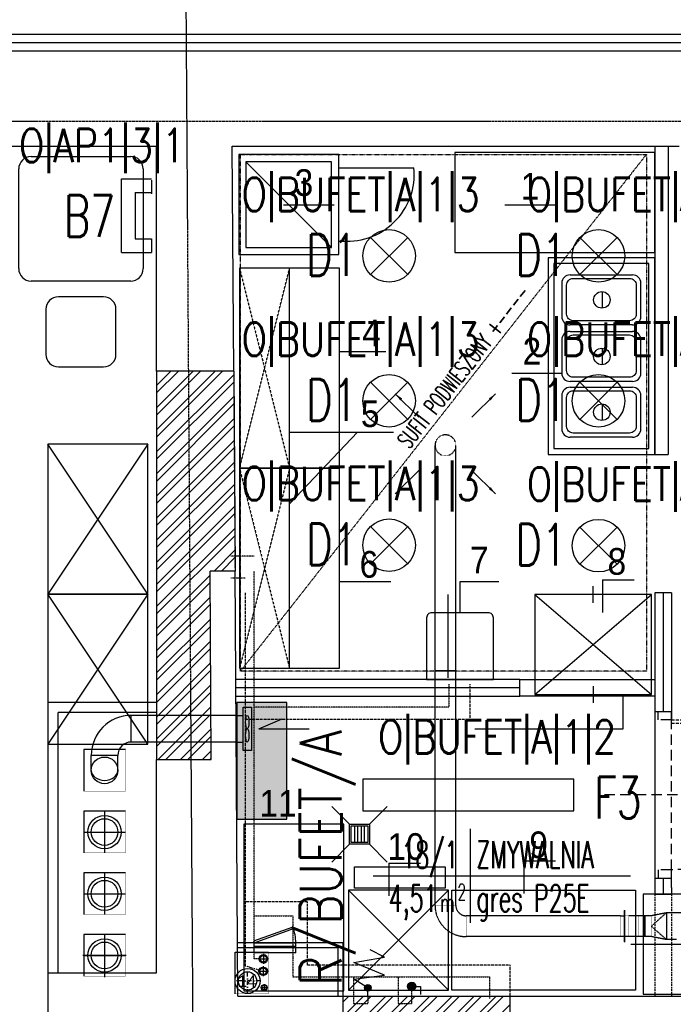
# Model space of a CAD drawing. Header units: inches. Extents: x -281236 to -70395, y 38777 to 102341.
# Tile 96 of 244: x -142324 to -141932, y 51077 to 51667. Entities that reach past the tile are written whole.
import ezdxf
from ezdxf.enums import TextEntityAlignment as Align

# ---------------------------------------------------------------- set-up
doc = ezdxf.new("R2010")
doc.units = ezdxf.units.IN
doc.header["$MEASUREMENT"] = 0
for name, pattern in [('00-inst$0$DASHDOT', [1, 0.5, -0.25, 0, -0.25]), ('CENTER', [2, 1.25, -0.25, 0.25, -0.25]), ('DASHDOT', [1, 0.5, -0.25, 0, -0.25]), ('DASHED', [0.75, 0.5, -0.25]), ('DASHED2', [0.375, 0.25, -0.125]), ('DIVIDE', [31.75, 12.7, -6.35, 0, -6.35, 0, -6.35]), ('HIDDEN', [0.375, 0.25, -0.125])]:
    doc.linetypes.add(name, pattern=pattern)
doc.layers.get('0').update_dxf_attribs({"color": 101})
for name, color, linetype in [('-A_NR', 8, 'Continuous'), ('E-90', 6, 'Continuous'), ('E-OPIS-POM', 6, 'Continuous'), ('E35', 6, 'Continuous'), ('E50', 3, 'Continuous'), ('FLUID-N17-50-ARRGR', 7, 'Continuous'), ('Ins-kan', 54, 'Continuous'), ('Ins-went', 141, 'Continuous'), ('Ins-went-opis', 141, 'Continuous'), ('Ins-wod', 152, 'Continuous'), ('M-w-odnośniki', 254, 'Continuous'), ('m-went-wywiew', 1, 'Continuous'), ('Mw-cr-rury', 160, 'DIVIDE'), ('Mw-wc-rury', 160, 'DASHDOT'), ('Os-osie glowne', 8, 'CENTER'), ('piony_K_nr', 240, 'Continuous'), ('Sc-cegla pelna', 32, 'Continuous'), ('Sc-cegla pelna-hatch', 8, 'Continuous'), ('Sc-gazobeton', 45, 'Continuous'), ('Sc-gk', 120, 'Continuous'), ('Sc-gk-hatch', 8, 'Continuous'), ('Sc-izolacja term-obrys', 132, 'Continuous'), ('Sc-izolacja term-styropian', 151, 'STYROPIAN-KA'), ('Sc-nad', 5, 'DASHED2'), ('Sc-nadproza kon', 5, 'DASHED2'), ('Suf-widok', 8, 'Continuous'), ('W-otwor-strop', 126, 'Continuous'), ('Wyp-meble', 155, 'Continuous')]:
    doc.layers.add(name, color=color, linetype=linetype)
doc.styles.add('ARIAL_CE', font='ARIAL.TTF', dxfattribs={"width": 0.8})
doc.styles.add('FDBES', font='simplex.shx')
doc.styles.add('KA wymiar', font='romans.shx', dxfattribs={"width": 0.6})
doc.styles.add('ROMANS', font='romans', dxfattribs={"width": 0.85})
doc.styles.add('TYTUL2', font='ARIAL.TTF')
doc.linetypes.add('BATTING', pattern='A,0.0001,-0.1,[134,ltypeshp.shx,S=0.1,R=0,X=-0.1,Y=0],-0.2,[134,ltypeshp.shx,S=0.1,R=180,X=0.1,Y=0],-0.1', length=0.4001)
doc.linetypes.add('STYROPIAN-KA', pattern='A,0.0001,-0.1,[135,ltypeshp.shx,S=0.1,R=0,X=-0.1,Y=0],0,[135,ltypeshp.shx,S=0.1,R=180,X=0.1,Y=0],-0.1', length=0.2001)
doc.dimstyles.new('FDBES', dxfattribs={"dimscale": 50, "dimtxt": 4, "dimasz": 2.5, "dimexe": 0.8, "dimexo": 2, "dimgap": 1, "dimtad": 1, "dimdsep": 46, "dimtxsty": 'FDBES', "dimcen": 2.5, "dimclrd": 4, "dimclre": 5, "dimadec": 0, "dimazin": 0, "dimtfac": 1, "dimtmove": 0, "dimatfit": 3, "dimfxl": 0, "dimarcsym": 0})

# ---------------------------------------------------------------- blocks, each defined once
blk = doc.blocks.new('_STOLIK')
for p, q in [((46815.26, 22383.48), (46842.33, 22383.48)), ((46807.8, 22348.94), (46807.8, 22376.01)), ((46849.8, 22376.01), (46849.8, 22348.94)), ((46842.33, 22341.48), (46815.26, 22341.48)), ((46798.93, 22332.14), (46858.66, 22332.14)), ((46791.46, 22264.94), (46791.46, 22324.68)), ((46866.13, 22324.68), (46866.13, 22264.94)), ((46774.5, 22315.81), (46747.43, 22315.81)), ((46739.96, 22308.34), (46739.96, 22281.28)), ((46781.96, 22281.28), (46781.96, 22308.34)), ((46747.43, 22273.81), (46774.5, 22273.81)), ((46858.66, 22257.48), (46798.93, 22257.48))]:
    blk.add_line(p, q)
for centre, start, end in [((46815.26, 22376.01), 90, 180), ((46842.33, 22376.01), 0, 90), ((46815.26, 22348.94), 180, 270), ((46842.33, 22348.94), 270, 0), ((46798.93, 22324.68), 90, 180), ((46858.66, 22324.68), 0, 90), ((46747.43, 22308.34), 90, 180), ((46774.5, 22308.34), 0, 90), ((46747.43, 22281.28), 180, 270), ((46774.5, 22281.28), 270, 0), ((46798.93, 22264.94), 180, 270), ((46858.66, 22264.94), 270, 0)]:
    blk.add_arc(centre, 7.47, start, end)
blk = doc.blocks.new('_0630_szafa_1os')
blk.add_lwpolyline([(-90, 0), (-90, -60), (0, -60), (0, 0)], close=True)
for points in [[(-90, 0), (0, -60)], [(0, 0), (-90, -60)]]:
    blk.add_lwpolyline(points)
blk = doc.blocks.new('_jhgjdhgf')
blk.add_line((4.29, -55.71), (55.71, -4.29))
for points in [[(0, -60), (60, -60), (60, 0), (0, 0)], [(4.29, -55.71), (55.71, -55.71), (55.71, -4.29), (4.29, -4.29)]]:
    blk.add_lwpolyline(points, close=True)
blk = doc.blocks.new('_sklgfjhklgfdjh')
at = {"linetype": 'Continuous'}
for p, q in [((-50.75, -10.3), (-27.27, -10.3)), ((-30.1, -10.3), (-13.32, -10.3)), ((-55.75, -15.3), (-55.75, -35.3)), ((-8.32, -35.3), (-8.32, -15.3)), ((-31.41, -29.93), (-31.41, -20.64)), ((-27.27, -40.3), (-50.75, -40.3)), ((-13.32, -40.3), (-30.37, -40.3)), ((-50.75, -44.23), (-27.27, -44.23)), ((-30.1, -44.23), (-13.32, -44.23)), ((-55.75, -49.23), (-55.75, -69.23)), ((-8.32, -69.23), (-8.32, -49.23)), ((-31.41, -63.86), (-31.41, -54.57)), ((-27.27, -74.23), (-50.75, -74.23)), ((-13.32, -74.23), (-30.37, -74.23)), ((-50.75, -77.7), (-27.27, -77.7)), ((-30.1, -77.7), (-13.32, -77.7)), ((-55.75, -82.7), (-55.75, -102.7)), ((-31.41, -97.33), (-31.41, -88.03)), ((-8.32, -102.7), (-8.32, -82.7)), ((-27.27, -107.7), (-50.75, -107.7)), ((-13.32, -107.7), (-30.37, -107.7))]:
    blk.add_line(p, q, dxfattribs=at)
at = {"ltscale": 0.5}
for points in [[(-64, -118), (0, -118), (0, 0), (-64, 0)], [(-60.45, -114.45), (-3.55, -114.45), (-3.55, -3.55), (-60.45, -3.55)]]:
    blk.add_lwpolyline(points, close=True, dxfattribs=at)
at = {"linetype": 'Continuous'}
for points in [[(-27.27, -37.79), (-48.87, -37.79, -0.414214), (-52.87, -33.79), (-52.87, -16.39, -0.414214), (-48.87, -12.39), (-27.27, -12.39)], [(-30.1, -12.39), (-15.09, -12.39, -0.414214), (-11.09, -16.39), (-11.09, -33.79, -0.414214), (-15.09, -37.79), (-31.77, -37.79)], [(-27.27, -71.72), (-48.87, -71.72, -0.414214), (-52.87, -67.72), (-52.87, -50.32, -0.414214), (-48.87, -46.32), (-27.27, -46.32)], [(-30.1, -46.32), (-15.09, -46.32, -0.414214), (-11.09, -50.32), (-11.09, -67.72, -0.414214), (-15.09, -71.72), (-31.77, -71.72)], [(-27.27, -105.19), (-48.87, -105.19, -0.414214), (-52.87, -101.19), (-52.87, -83.79, -0.414214), (-48.87, -79.79), (-27.27, -79.79)], [(-30.1, -79.79), (-15.09, -79.79, -0.414214), (-11.09, -83.79), (-11.09, -101.19, -0.414214), (-15.09, -105.19), (-31.77, -105.19)]]:
    blk.add_lwpolyline(points, format="xyb", dxfattribs=at)
for centre in [(-31.72, -25.28), (-31.72, -59.21), (-31.72, -92.68)]:
    blk.add_circle(centre, 4.95, dxfattribs=at)
for centre, start, end in [((-50.75, -15.3), 90, 180), ((-13.32, -15.3), 0, 90), ((-50.75, -35.3), 180, 270), ((-13.32, -35.3), 270, 0), ((-50.75, -49.23), 90, 180), ((-13.32, -49.23), 0, 90), ((-50.75, -69.23), 180, 270), ((-13.32, -69.23), 270, 0), ((-50.75, -82.7), 90, 180), ((-13.32, -82.7), 0, 90), ((-50.75, -102.7), 180, 270), ((-13.32, -102.7), 270, 0)]:
    blk.add_arc(centre, 5, start, end, dxfattribs=at)
blk = doc.blocks.new('pow')
for p, q in [((0, 0.523), (0, -0.523)), ((-1.075, 0), (1.78, 0))]:
    blk.add_line(p, q)
at = {"style": 'KA wymiar', "width": 0.6}
for s, height, p in [('2', 0.18, (-0.139, -0.27)), ('m', 0.21, (-0.333, -0.401))]:
    blk.add_text(s, height=height, dxfattribs=at).set_placement(p)
for tag, p in [('01', (-0.131, 0.084)), ('000.00', (-0.364, -0.401))]:
    blk.add_attdef(tag, text='', height=0.3, dxfattribs=at).set_placement(p, align=Align.RIGHT)
for tag, p in [('POMIESZCZENIE', (0.071, 0.084)), ('POSADZKA', (0.071, -0.401))]:
    blk.add_attdef(tag, p, '', height=0.3, dxfattribs=at)
blk = doc.blocks.new('_dz1')
at = {"ltscale": 7}
for p, q in [((-7, 0), (-7, 90)), ((-5, 0), (-5, 90))]:
    blk.add_line(p, q, dxfattribs=at)
at = {"ltscale": 25}
for p, q in [((-50, 13), (-50, -41)), ((-95, 0), (-5, 0)), ((-5, 0), (0, 0)), ((-95, -8), (-100, -8)), ((-5, -8), (0, -8))]:
    blk.add_line(p, q, dxfattribs=at)
for points in [[(-100, -8), (-100, 0), (-95, 0), (-95, -8)], [(0, -8), (0, 0), (-5, 0), (-5, -8)]]:
    blk.add_lwpolyline(points, close=True, dxfattribs=at)
blk.add_arc((-5, 0), 90, 90, 180, dxfattribs=at)
blk = doc.blocks.new('_ODWODNIENIE_KRATKA')
for p, q in [((-12, 0), (-22.61, 10.61)), ((0, 0), (10.61, 10.61)), ((-11, -2.99), (-1, -2.99)), ((-1, -4.99), (-11, -4.99)), ((-11, -6.99), (-1, -6.99)), ((-1, -8.99), (-11, -8.99)), ((-22.61, -22.6), (-12, -11.99)), ((10.61, -22.6), (0, -11.99))]:
    blk.add_line(p, q)
for points in [[(0, -11.99), (0, 0), (-12, 0), (-12, -11.99)], [(-1, -10.99), (-1, -1), (-11, -1), (-11, -10.99)]]:
    blk.add_lwpolyline(points, close=True)
blk = doc.blocks.new('kan_160')
at = {"layer": 'Ins-went-opis'}
for p, q in [((0, 13), (0, -13)), ((-13, 0), (13, 0))]:
    blk.add_line(p, q, dxfattribs=at)
for radius in [10, 8]:
    blk.add_circle((0, 0), radius, dxfattribs=at)
blk = doc.blocks.new('W160')
at = {"layer": 'm-went-wywiew', "color": 254, "linetype": 'HIDDEN'}
for p, q in [((-141996.39, 41106.12), (-141996.39, 41081.57)), ((-142008.66, 41093.85), (-141984.11, 41093.85))]:
    blk.add_line(p, q, dxfattribs=at)
at = {"layer": 'm-went-wywiew', "color": 254}
blk.add_circle((-141996.39, 41093.85), 10, dxfattribs=at)
at = {"layer": 'm-went-wywiew'}
blk.add_circle((-141996.39, 41093.85), 8, dxfattribs=at)
blk = doc.blocks.new('_vxkdjhgkljhkgjhk')
for q in [(14.01, 6.02), (30.24, 0)]:
    blk.add_line((0, 0), q)
blk = doc.blocks.new('_gslkflhklgj')
at = {"linetype": '00-inst$0$DASHDOT', "ltscale": 5}
for p, q in [((0, -7.5), (0, 7.5)), ((7.5, 0), (-7.5, 0))]:
    blk.add_line(p, q, dxfattribs=at)
for radius in [7.5, 5.5]:
    blk.add_circle((0, 0), radius)
blk = doc.blocks.new('pion_woda')
at = {"layer": 'Ins-wod'}
for p, q in [((3, 0), (-3, 0)), ((0, 3), (0, -3))]:
    blk.add_line(p, q, dxfattribs=at)
for centre, radius in [((0, 0.02), 2.55), ((0, 0), 2)]:
    blk.add_circle(centre, radius, dxfattribs=at)
blk = doc.blocks.new('pion_mały')
at = {"layer": 'Ins-wod'}
for p, q in [((0, 2.08), (0, -2.12)), ((2.1, -0.02), (-2.1, -0.02))]:
    blk.add_line(p, q, dxfattribs=at)
for centre, radius in [((0, 0), 1.79), ((0, -0.02), 1.4)]:
    blk.add_circle(centre, radius, dxfattribs=at)
blk = doc.blocks.new('zk-w')
at = {"layer": 'M-w-odnośniki'}
h = blk.add_hatch(color=256, dxfattribs=at)
edge = h.paths.add_edge_path()
edge.add_arc((-28.8046, -11.935), 0.0355, 0, 360)
for p, q in [((-28.8025, -11.8996), (-28.8025, -11.859)), ((-28.8025, -11.859), (-28.733, -11.859))]:
    blk.add_line(p, q, dxfattribs=at)
blk.add_circle((-28.8046, -11.935), 0.0355, dxfattribs=at)
blk = doc.blocks.new('rewizja')
at = {"layer": 'Wyp-meble'}
for p, q in [((-25, 6), (-25, 0)), ((-25, 6), (0, 6)), ((0, 6), (0, 0)), ((-25, 4), (-25, 2)), ((0, 2), (-25, 2)), ((0, 0), (-25, 0))]:
    blk.add_line(p, q, dxfattribs=at)
blk.add_lwpolyline([(-23.15, -9.49), (0.34, -0.94), (0, 0), (-23.49, -8.55)], close=True, dxfattribs=at)
blk.add_arc((0, 0), 25, 180, 202.29244, dxfattribs=at)

msp = doc.modelspace()

# ---------------------------------------------------------------- hatches: boundary and pattern name
at = {"layer": 'E50'}
msp.add_hatch(color=256, dxfattribs=at).paths.add_polyline_path([(-142163.71, 51257.99), (-142193.71, 51257.99), (-142193.71, 51187.99), (-142163.71, 51187.99)])
msp.add_hatch(color=256, dxfattribs=at).paths.add_polyline_path([(-142163.71, 51257.99), (-142193.71, 51257.99), (-142193.71, 51187.99), (-142163.71, 51187.99)])
at = {"layer": 'Ins-kan'}
msp.add_hatch(color=256, dxfattribs=at).paths.add_polyline_path([(-142113.06, 51086.7, 1), (-142117.06, 51086.7, 1)])
at = {"layer": 'Sc-cegla pelna-hatch'}
h = msp.add_hatch(dxfattribs=at)
h.set_pattern_fill('ANSI32', color=256, scale=25, style=0)
h.paths.add_polyline_path([(-142195.5, 51456.7), (-142222.5, 51456.7), (-142220.94, 51223.7), (-142208.94, 51223.7), (-142209.7, 51336.7), (-142194.7, 51336.7)])
h.paths.add_polyline_path([(-142222.5, 51456.7), (-142241.79, 51456.7), (-142241.79, 51223.7), (-142220.94, 51223.7)])
h = msp.add_hatch(dxfattribs=at)
h.set_pattern_fill('ANSI32', color=256, scale=25, style=0)
h.paths.add_polyline_path([(-142029.96, 51081.7), (-142088.71, 51081.7), (-142088.71, 51077.37), (-142096.77, 51077.37), (-142096.77, 51081.7), (-142115.06, 51081.7), (-142115.06, 51077.37), (-142123.59, 51077.37), (-142123.59, 51081.7), (-142129.99, 51081.7), (-142129.99, 51069.7), (-142029.96, 51069.7)])
h.paths.add_polyline_path([(-142088.71, 51081.7), (-142096.77, 51081.7), (-142096.77, 51077.37), (-142088.71, 51077.37)], flags=17)
h.paths.add_polyline_path([(-142115.06, 51081.7), (-142123.59, 51081.7), (-142123.59, 51077.37), (-142115.06, 51077.37)], flags=17)

# ---------------------------------------------------------------- linework, layer by layer
at = {"layer": '-A_NR', "color": 3}
for p, q in [((-142165.56, 51556.37), (-142135.21, 51556.37)), ((-142032.91, 51556.37), (-142002.56, 51556.37)), ((-142028.7, 51455.39), (-141998.35, 51455.39)), ((-142161.98, 51420.16), (-142099.7, 51420.16)), ((-142121.31, 51420.16), (-142161.98, 51376.99)), ((-142131.98, 51330.57), (-142101.25, 51330.57)), ((-142059.76, 51311.75), (-142059.76, 51330.57)), ((-142059.76, 51330.57), (-142036.44, 51330.57)), ((-141974.31, 51331.47), (-141955.24, 51331.47)), ((-142021.57, 51163), (-142002.5, 51163)), ((-142102.49, 51161.5), (-142083.43, 51161.5))]:
    msp.add_line(p, q, dxfattribs=at)
at = {"layer": '-A_NR'}
for p, q in [((-142131.98, 51468.54), (-142104.33, 51468.54)), ((-141974.31, 51331.47), (-141974.31, 51311.82)), ((-141962.09, 51261.75), (-141962.09, 51241.92)), ((-141962.09, 51241.92), (-142050.92, 51241.92)), ((-142021.57, 51163), (-142021.57, 51143.36)), ((-142102.49, 51161.5), (-142102.49, 51141.86))]:
    msp.add_line(p, q, dxfattribs=at)
at = {"color": 5, "linetype": 'Continuous', "lineweight": -2}
for p, q in [((-142074.75, 51276.8), (-142062.25, 51276.8)), ((-141949, 51117.45), (-141949, 51129.95)), ((-141949, 51129.95), (-141949, 51117.45))]:
    msp.add_line(p, q, dxfattribs=at)
at = {"layer": 'E35'}
for p, q in [((-142262.79, 51527.82), (-142262.79, 51572.07)), ((-142262.79, 51572.07), (-142244.89, 51572.07)), ((-142244.89, 51571.22), (-142244.89, 51562.95)), ((-142254.51, 51563.8), (-142254.51, 51536.1)), ((-142254.51, 51563.8), (-142244.89, 51563.8)), ((-142254.51, 51536.1), (-142244.89, 51536.1)), ((-142244.89, 51536.1), (-142244.89, 51527.82)), ((-142113.43, 51536.92), (-142091.15, 51514.65)), ((-142113.43, 51514.65), (-142091.15, 51536.92)), ((-141987.84, 51536.92), (-141965.57, 51514.65)), ((-141987.84, 51514.65), (-141965.57, 51536.92)), ((-142262.79, 51527.82), (-142244.89, 51527.82)), ((-142113.43, 51450.02), (-142091.15, 51427.75)), ((-142113.43, 51427.75), (-142091.15, 51450.02)), ((-141987.84, 51450.02), (-141965.57, 51427.75)), ((-141987.84, 51427.75), (-141965.57, 51450.02)), ((-142113.43, 51363.39), (-142091.15, 51341.12)), ((-142113.43, 51341.12), (-142091.15, 51363.39)), ((-141987.84, 51363.12), (-141965.57, 51340.85)), ((-141987.84, 51340.85), (-141965.57, 51363.12))]:
    msp.add_line(p, q, dxfattribs=at)
msp.add_lwpolyline([(-142118.1, 51192.94), (-141991.5, 51192.94), (-141991.5, 51211.94), (-142118.1, 51211.94)], close=True, dxfattribs=at)
for centre in [(-142102.29, 51525.79), (-141976.7, 51525.79), (-142102.29, 51438.88), (-141976.7, 51438.88), (-142102.29, 51352.26), (-141976.7, 51351.98)]:
    msp.add_circle(centre, 15.75, dxfattribs=at)
at = {"layer": 'E50'}
msp.add_lwpolyline([(-142193.71, 51187.99), (-142163.71, 51187.99), (-142163.71, 51257.99), (-142193.71, 51257.99)], close=True, dxfattribs=at)
msp.add_lwpolyline([(-142193.71, 51187.99), (-142163.71, 51187.99), (-142163.71, 51257.99), (-142193.71, 51257.99)], close=True, dxfattribs=at)
at = {"layer": 'Ins-kan'}
msp.add_lwpolyline([(-142115.06, 51081.7), (-142115.06, 51086.7), (-142123.54, 51092), (-142105.06, 51094.27), (-142123.54, 51101.87), (-142105.06, 51105.19), (-142113.57, 51109.46)], dxfattribs=at)
msp.add_circle((-142115.06, 51086.7), 2, dxfattribs=at)
at = {"layer": 'Ins-went', "linetype": 'DASHED', "ltscale": 0.5}
for p, q in [((-142074.75, 51136.2), (-142074.75, 51276.8)), ((-142062.25, 51136.2), (-142062.25, 51276.8)), ((-141963.5, 51129.95), (-142056, 51129.95)), ((-141963.5, 51117.45), (-142056, 51117.45))]:
    msp.add_line(p, q, dxfattribs=at)
at = {"layer": 'Ins-went', "linetype": 'DASHED', "ltscale": 0.4}
for p, q in [((-142062.25, 51276.8, 2910), (-142074.75, 51276.8, 2910)), ((-141961.25, 51133.1), (-141960.75, 51133.1)), ((-141963.5, 51129.95), (-141961.25, 51129.95)), ((-141949, 51129.95), (-141958.5, 51129.95)), ((-141945, 51129.95), (-141949, 51129.95)), ((-141936, 51131.7), (-141945, 51129.95)), ((-141933, 51131.7), (-141936, 51131.7)), ((-141961.25, 51117.45), (-141963.5, 51117.45)), ((-141958.5, 51117.45), (-141960.75, 51117.45)), ((-141949, 51117.45), (-141958.5, 51117.45)), ((-141945, 51117.45), (-141949, 51117.45)), ((-141936, 51115.7), (-141945, 51117.45)), ((-141933, 51115.7), (-141936, 51115.7)), ((-141930, 51115.7), (-141933, 51115.7)), ((-141960.75, 51114.3), (-141961.25, 51114.3))]:
    msp.add_line(p, q, dxfattribs=at)
at = {"layer": 'Ins-went'}
for p, q in [((-142189.85, 51255.19), (-142184.85, 51255.19)), ((-142189.85, 51229.19), (-142189.85, 51255.19)), ((-142184.85, 51255.19), (-142184.85, 51229.19)), ((-142193.85, 51250.19), (-142256.95, 51250.19)), ((-142256.95, 51234.19), (-142256.95, 51250.19)), ((-142193.85, 51234.19), (-142193.85, 51250.19)), ((-142193.85, 51250.19), (-142189.85, 51250.19)), ((-142193.85, 51234.19), (-142256.95, 51234.19)), ((-142193.85, 51234.19), (-142189.85, 51234.19)), ((-142184.85, 51229.19), (-142189.85, 51229.19)), ((-142280.95, 51217.19), (-142280.95, 51226.19)), ((-142264.95, 51226.19), (-142280.95, 51226.19)), ((-142264.95, 51217.19), (-142264.95, 51226.19))]:
    msp.add_line(p, q, dxfattribs=at)
at = {"layer": 'Ins-went', "linetype": 'DASHED', "ltscale": 0.2}
for p, q in [((-142062.25, 51136.2), (-142074.75, 51136.2)), ((-141961.25, 51133.1), (-141961.25, 51114.3)), ((-141960.75, 51114.3), (-141960.75, 51133.1)), ((-142056, 51117.45), (-142056, 51129.95)), ((-141963.5, 51129.95), (-141963.5, 51117.45)), ((-141960.75, 51129.95), (-141958.5, 51129.95)), ((-141958.5, 51117.45), (-141958.5, 51129.95)), ((-141954.5, 51117.45), (-141954.5, 51129.95)), ((-141953, 51117.45), (-141953, 51129.95)), ((-141936, 51131.7), (-141945, 51123.7)), ((-141945, 51117.45), (-141945, 51129.95)), ((-141936, 51131.7), (-141936, 51115.7)), ((-141888, 51131.7), (-141933, 51131.7)), ((-141936, 51115.7), (-141945, 51123.7))]:
    msp.add_line(p, q, dxfattribs=at)
at = {"layer": 'Ins-went'}
msp.add_circle((-142272.95, 51217.19), 8, dxfattribs=at)
at = {"layer": 'Ins-went', "linetype": 'DASHED', "ltscale": 0.2}
for start, end in [(0, 180), (180, 0)]:
    msp.add_arc((-142068.5, 51412.2, 2910), 6.25, start, end, dxfattribs=at)
at = {"layer": 'Ins-went'}
for radius in [24, 8]:
    msp.add_arc((-142256.95, 51226.19), radius, 90, 180, dxfattribs=at)
at = {"layer": 'Ins-went', "linetype": 'DASHED', "ltscale": 0.4}
for radius in [18.75, 6.25]:
    msp.add_arc((-142056, 51136.2), radius, 180, 270, dxfattribs=at)
at = {"layer": 'Ins-went'}
for centre in [(-142187.35, 51246.19), (-142187.35, 51238.19)]:
    msp.add_ellipse(centre, major_axis=(0, 4), ratio=0.25, dxfattribs=at)
msp.add_ellipse((-142272.95, 51217.19), major_axis=(8, 0), ratio=0.75, start_param=3.141593, end_param=6.283185, dxfattribs=at)
at = {"layer": 'Ins-went', "linetype": 'DASHED', "ltscale": 0.5}
for points in [[(-142074.75, 51276.8, 2910), (-142074.75, 51412.2, 2910)], [(-142062.25, 51276.8, 2910), (-142062.25, 51412.2, 2910)]]:
    msp.add_spline(points, degree=3, dxfattribs=at)
at = {"layer": 'Mw-cr-rury', "ltscale": 0.03}
for p, q in [((-142183.23, 51345.72), (-142197.22, 51345.72)), ((-142183.23, 51104.09), (-142183.23, 51336.67)), ((-142066.47, 51268.9), (-142066.47, 51255.14)), ((-142066.47, 51255.14), (-142183.23, 51255.14)), ((-142183.23, 51129.9), (-142159.96, 51129.9)), ((-142159.96, 51129.9), (-142159.96, 51093.3)), ((-142179.66, 51104.09), (-142183.23, 51104.09)), ((-142159.96, 51093.3), (-142042.02, 51093.3)), ((-142123.59, 51093.3), (-142123.59, 51077.37)), ((-142096.77, 51093.3), (-142096.77, 51077.37)), ((-142042.02, 51093.3), (-142042.02, 51080.18)), ((-142088.71, 51077.37), (-142088.71, 51087.65)), ((-142115.06, 51081.7), (-142115.06, 51077.37)), ((-142123.59, 51077.37), (-142115.06, 51077.37)), ((-142096.77, 51077.37), (-142088.71, 51077.37))]:
    msp.add_line(p, q, dxfattribs=at)
at = {"layer": 'Mw-wc-rury'}
for p, q in [((-142197.22, 51332.65), (-142188.61, 51332.65)), ((-142188.61, 51323.61), (-142188.61, 51099.99)), ((-142053.82, 51268.9), (-142053.82, 51247.68)), ((-142053.82, 51247.68), (-142188.61, 51247.68)), ((-142151.15, 51138.34), (-142188.61, 51138.34)), ((-142151.15, 51100.23), (-142151.15, 51138.34)), ((-142188.61, 51099.99), (-142179.74, 51097.27)), ((-142029.65, 51100.23), (-142151.15, 51100.23)), ((-142029.65, 51079.99), (-142029.65, 51100.23))]:
    msp.add_line(p, q, dxfattribs=at)
at = {"layer": 'Os-osie glowne'}
msp.add_line((-142198.69, 47893.27), (-142226.03, 51985.69), dxfattribs=at)
msp.add_lwpolyline([(-143318.47, 51606.7), (-138010.88, 51606.7)], dxfattribs=at)
at = {"layer": 'Sc-cegla pelna'}
for p, q in [((-142355.79, 51591.7), (-142241.79, 51591.7)), ((-142241.79, 51456.7), (-142241.79, 51591.7)), ((-142195.5, 51456.7), (-142196.4, 51591.7)), ((-142196.4, 51591.7), (-142055.4, 51591.7)), ((-142055.4, 51591.7), (-141928.4, 51591.7)), ((-142195.5, 51456.7), (-142241.79, 51456.7)), ((-142208.94, 51223.7), (-142209.7, 51336.7)), ((-142192.99, 51081.7), (-142194.7, 51336.7)), ((-142241.79, 51095.7), (-142241.79, 51223.7)), ((-142241.79, 51223.7), (-142208.94, 51223.7)), ((-142306.79, 50927.7), (-142306.79, 51095.7)), ((-142306.79, 51095.7), (-142241.79, 51095.7)), ((-142241.79, 51095.7), (-142241.79, 51095.7)), ((-142192.99, 51081.7), (-142129.99, 51081.7)), ((-142129.99, 51081.7), (-142129.99, 51036.7)), ((-142029.96, 51081.7), (-141852.62, 51081.7)), ((-142029.96, 51081.7), (-142029.96, 51036.7))]:
    msp.add_line(p, q, dxfattribs=at)
for points in [[(-142361.78, 51648.75), (-141922.4, 51648.81)], [(-141942.95, 51591.7), (-141942.95, 51406.7), (-141934.95, 51406.7)], [(-141934.95, 51591.7), (-141934.95, 51406.7)], [(-142194.7, 51336.7), (-142209.7, 51336.7)]]:
    msp.add_lwpolyline(points, dxfattribs=at)
at = {"layer": 'Sc-gazobeton'}
for p, q in [((-142241.79, 51456.7), (-142241.79, 51223.7)), ((-142195.5, 51456.7), (-142194.7, 51336.7)), ((-142129.99, 51081.7), (-142029.96, 51081.7))]:
    msp.add_line(p, q, dxfattribs=at)
at = {"layer": 'Sc-gk'}
for p, q in [((-141942.95, 51323.78), (-141942.96, 51252.54)), ((-141932.95, 51323.78), (-141942.95, 51323.78)), ((-141932.96, 51323.78), (-141932.96, 51252.54)), ((-142306.79, 51095.7), (-142306.79, 51257.82)), ((-142241.79, 51257.82), (-142306.79, 51257.82)), ((-142300.79, 51095.7), (-142300.79, 51251.82)), ((-142241.79, 51251.82), (-142300.79, 51251.82)), ((-141942.96, 51252.54), (-141932.96, 51252.54)), ((-141942.96, 51152.54), (-141932.96, 51152.54)), ((-141942.96, 51152.54), (-141942.96, 51146.92)), ((-141932.96, 51146.92), (-141932.96, 51152.54)), ((-141942.96, 51142.92), (-141932.96, 51142.92)), ((-142129.99, 51113.7), (-142193.21, 51113.7)), ((-142132.99, 51110.7), (-142193.19, 51110.7)), ((-142132.99, 51110.7), (-142132.99, 51081.7)), ((-142129.99, 51113.7), (-142129.99, 51081.7))]:
    msp.add_line(p, q, dxfattribs=at)
at = {"layer": 'Sc-gk', "linetype": 'DASHED', "ltscale": 15}
for p, q in [((-141942.96, 51146.92), (-141942.96, 51142.92)), ((-141932.96, 51146.92), (-141932.96, 51142.92))]:
    msp.add_line(p, q, dxfattribs=at)
at = {"layer": 'Sc-gk'}
for points in [[(-142023.95, 51271.75), (-142194.26, 51271.75)], [(-142194.19, 51261.75), (-142023.95, 51261.75), (-142023.95, 51271.75)]]:
    msp.add_lwpolyline(points, dxfattribs=at)
at = {"layer": 'Sc-gk-hatch', "linetype": 'BATTING', "ltscale": 0.22}
for p, q in [((-141937.95, 51323.78), (-141937.96, 51252.54)), ((-141937.96, 51152.41), (-141937.96, 51142.92))]:
    msp.add_line(p, q, dxfattribs=at)
msp.add_lwpolyline([(-142023.95, 51266.75), (-142194.26, 51266.75)], dxfattribs=at)
at = {"layer": 'Sc-izolacja term-obrys'}
msp.add_lwpolyline([(-142364.78, 51627.22), (-142364.78, 51658.75), (-141919.4, 51658.81), (-141919.4, 51627.18)], dxfattribs=at)
at = {"layer": 'Sc-izolacja term-styropian', "linetype": 'BATTING', "ltscale": 0.25}
msp.add_lwpolyline([(-142361.79, 51653.75), (-141922.4, 51653.81)], dxfattribs=at)
at = {"layer": 'Sc-nad'}
msp.add_line((-141942.96, 51252.54), (-141942.96, 51152.54), dxfattribs=at)
at = {"layer": 'Sc-nad', "ltscale": 4}
for p, q in [((-141942.96, 51142.92), (-141942.96, 51081.7)), ((-141932.96, 51142.92), (-141932.96, 51081.7))]:
    msp.add_line(p, q, dxfattribs=at)
at = {"layer": 'Sc-nad'}
for points in [[(-142023.95, 51271.75), (-141942.95, 51271.75)], [(-141942.95, 51261.75), (-142023.95, 51261.75)]]:
    msp.add_lwpolyline(points, dxfattribs=at)
at = {"layer": 'Sc-nadproza kon', "linetype": 'DASHDOT', "ltscale": 0.5}
for points in [[(-142241.79, 51456.7), (-142241.79, 51223.7)], [(-142195.5, 51456.7), (-142194.7, 51336.7)]]:
    msp.add_lwpolyline(points, dxfattribs=at)
at = {"layer": 'Suf-widok', "linetype": 'DIVIDE', "ltscale": 0.02}
msp.add_line((-141947.95, 51586.7), (-142191.4, 51276.75), dxfattribs=at)
msp.add_lwpolyline([(-142191.4, 51586.7), (-141947.95, 51586.7), (-141947.95, 51276.75), (-142191.4, 51276.75)], close=True, dxfattribs=at)
at = {"layer": 'W-otwor-strop', "linetype": 'DASHED2', "ltscale": 0.3}
for points in [[(-142285.45, 51204.69), (-142260.45, 51204.69), (-142260.45, 51229.69), (-142285.45, 51229.69)], [(-142285.45, 51167.69), (-142260.45, 51167.69), (-142260.45, 51192.69), (-142285.45, 51192.69)], [(-142285.45, 51130.69), (-142260.45, 51130.69), (-142260.45, 51155.69), (-142285.45, 51155.69)], [(-142285.45, 51093.69), (-142260.45, 51093.69), (-142260.45, 51118.69), (-142285.45, 51118.69)], [(-142194.6, 51108.15), (-142174.6, 51108.15), (-142174.6, 51083.15), (-142194.6, 51083.15)]]:
    msp.add_lwpolyline(points, close=True, dxfattribs=at)
at = {"layer": 'Wyp-meble'}
for p, q in [((-142132.47, 51578.72), (-142087.37, 51578.72)), ((-142161.98, 51278.4), (-142161.98, 51518.4)), ((-142066.95, 51272.75), (-142066.95, 51322.75)), ((-142014.95, 51322.75), (-141944.95, 51262.75)), ((-142014.95, 51262.75), (-141944.95, 51322.75)), ((-142066.6, 51145.35), (-142126.6, 51085.35)), ((-142126.6, 51145.35), (-142066.6, 51085.35)), ((-141957.32, 51112.94), (-141915.78, 51112.94))]:
    msp.add_line(p, q, dxfattribs=at)
at = {"layer": 'Wyp-meble', "linetype": 'DASHED2', "ltscale": 0.5}
for p, q in [((-142191.98, 51398.4), (-142161.98, 51518.4)), ((-142191.98, 51518.4), (-142161.98, 51398.4)), ((-142161.98, 51398.4), (-142191.98, 51278.4)), ((-142191.98, 51398.4), (-142161.98, 51278.4))]:
    msp.add_line(p, q, dxfattribs=at)
at = {"layer": 'Wyp-meble'}
for points in [[(-142062.95, 51527.87), (-141942.95, 51527.87), (-141942.95, 51587.87), (-142062.95, 51587.87)], [(-142191.98, 51398.4), (-142131.98, 51398.4), (-142131.98, 51518.4), (-142191.98, 51518.4)], [(-142191.98, 51278.4), (-142131.98, 51278.4), (-142131.98, 51398.4), (-142191.98, 51398.4)], [(-142014.95, 51322.75), (-142014.95, 51262.75), (-141944.95, 51262.75), (-141944.95, 51322.75)], [(-142189.39, 51084.85), (-142129.39, 51084.85), (-142129.39, 51184.85), (-142189.39, 51184.85)], [(-142068.62, 51146.51), (-142123.01, 51146.51), (-142123.01, 51159.31), (-142068.62, 51159.31)], [(-142066.6, 51145.35), (-142126.6, 51145.35), (-142126.6, 51085.35), (-142066.6, 51085.35)], [(-141954.6, 51145.35), (-141954.6, 51085.35), (-142064.6, 51085.35), (-142064.6, 51145.35)], [(-141949.82, 51082.85), (-141924.82, 51082.85), (-141924.82, 51142.85), (-141949.82, 51142.85)]]:
    msp.add_lwpolyline(points, close=True, dxfattribs=at)
for points in [[(-141979.95, 51317.75), (-141979.95, 51327.75)], [(-141979.95, 51317.75), (-141979.95, 51317.75)], [(-141979.95, 51267.75), (-141979.95, 51257.75)]]:
    msp.add_lwpolyline(points, dxfattribs=at)
msp.add_lwpolyline([(-142079.76, 51271.75), (-142039.76, 51271.75), (-142039.76, 51308.75, 0.414214), (-142042.76, 51311.75), (-142076.76, 51311.75, 0.414214), (-142079.76, 51308.75)], format="xyb", close=True, dxfattribs=at)
msp.add_arc((-142127.36, 51574.78), 40.19, 262.69843, 5.63675, dxfattribs=at)

# ---------------------------------------------------------------- block references
for name, p, rotation in [('rewizja', (-142183.21, 51113.7), 180), ('kan_160', (-142272.95, 51106.19), 270), ('pion_woda', (-142177.66, 51104.09), 90), ('pion_woda', (-142177.84, 51096.66), 90), ('pion_mały', (-142177.2, 51086.89), 90)]:
    msp.add_blockref(name, p, dxfattribs=dict(rotation=rotation))
at = {"layer": 'E-OPIS-POM', "xscale": 54, "yscale": 54, "zscale": 54}
msp.add_blockref('pow', (-142053.7, 51153.91), dxfattribs=at).add_auto_attribs({'000.00': '4,51', '01': '18/1', 'POMIESZCZENIE': 'ZMYWALNIA', 'POSADZKA': 'gres P25E'})
at = {"layer": 'Ins-kan', "xscale": -1, "rotation": 90}
msp.add_blockref('_ODWODNIENIE_KRATKA', (-142126.06, 51172.82), dxfattribs=at)
at = {"layer": 'Ins-kan'}
msp.add_blockref('_gslkflhklgj', (-142187.2, 51090.87), dxfattribs=at)
at = {"layer": 'Ins-kan', "xscale": 70, "yscale": 70, "zscale": 70, "rotation": 270.0000000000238}
msp.add_blockref('zk-w', (-141253.26, 49071.33), dxfattribs=at)
at = {"layer": 'Ins-went', "linetype": 'DASHED', "ltscale": 0.6}
msp.add_blockref('_vxkdjhgkljhkgjhk', (-142180.48, 51242.17), dxfattribs=at)
at = {"layer": 'm-went-wywiew'}
for p in [(-276.56, 10086.34), (-276.56, 10049.34), (-276.56, 10012.34)]:
    msp.add_blockref('W160', p, dxfattribs=at)
at = {"layer": 'Sc-nad', "xscale": -1, "rotation": 270}
msp.add_blockref('_dz1', (-141932.96, 51252.54), dxfattribs=at)
at = {"layer": 'Wyp-meble'}
for name, p, rotation in [('_STOLIK', (-119992.29, 4719.28), 90), ('_jhgjdhgf', (-142132.47, 51586.57), 270), ('_0630_szafa_1os', (-142246.91, 51322.95), 270), ('_0630_szafa_1os', (-142246.91, 51232.81), 270)]:
    msp.add_blockref(name, p, dxfattribs=dict(at, rotation=rotation))
msp.add_blockref('_sklgfjhklgfdjh', (-141942.95, 51524.7), dxfattribs=at)

# ---------------------------------------------------------------- texts
at = {"layer": '-A_NR', "style": 'ARIAL_CE', "width": 0.9}
for s, p in [('3', (-142158.96, 51561.79)), ('1', (-142023.34, 51559.63)), ('4', (-142118.45, 51471.51)), ('2', (-142022.22, 51460.64)), ('5', (-142119.22, 51423.13)), ('7', (-142053.84, 51335.3)), ('6', (-142119.99, 51332.78)), ('8', (-141971.28, 51334.53)), ('11', (-142180.13, 51189.47)), ('10', (-142103.38, 51163.49)), ('9', (-142018.21, 51164.54))]:
    msp.add_text(s, height=16, dxfattribs=at).set_placement(p)
at = {"layer": 'E-90', "style": 'ROMANS', "width": 0.8}
for s, rotation, p in [('O|AP1|3|1', 0, (-142274.53, 51590.66)), ('O|BUFET|A|1|3', 0, (-142119.4, 51561.3)), ('O|BUFET|A|1|3', 0, (-141948.3, 51561.3)), ('O|BUFET|A|1|3', 0, (-142119.4, 51474.4)), ('O|BUFET|A|1|3', 0, (-141948.3, 51474.4)), ('O|BUFET|A|1|3', 0, (-142119.4, 51387.77)), ('O|BUFET|A|1|3', 0, (-141948.3, 51387.5)), ('O|BUFET|A|1|2', 360, (-142037.54, 51235.86))]:
    msp.add_text(s, height=20, rotation=rotation, dxfattribs=at).set_placement(p, align=Align.MIDDLE)
at = {"layer": 'E35', "style": 'ROMANS', "width": 0.7}
for s, p in [('B7', (-142281.91, 51549.73)), ('D1', (-142136.65, 51526.35)), ('D1', (-142011.07, 51526.35)), ('D1', (-142136.65, 51439.45)), ('D1', (-142011.07, 51439.45)), ('D1', (-142136.65, 51352.83)), ('D1', (-142011.07, 51352.55)), ('F3', (-141965.07, 51200.84))]:
    msp.add_text(s, height=25, dxfattribs=at).set_placement(p, align=Align.MIDDLE)
at = {"layer": 'E50', "style": 'ROMANS', "width": 0.8}
msp.add_text('R/BUFET/A', height=25, rotation=90, dxfattribs=at).set_placement((-142130.86, 51087.86))
at = {"layer": 'piony_K_nr', "style": 'TYTUL2'}
msp.add_text('14', height=7, dxfattribs=at).set_placement((-142192.97, 51087.18, -76.7))
at = {"layer": 'Suf-widok', "style": 'KA wymiar', "width": 0.6}
msp.add_text('SUFIT PODWIESZONY +----', height=10, rotation=51.91191, dxfattribs=at).set_placement((-142090.17, 51409.54))

# ---------------------------------------------------------------- leaders
at = {"layer": 'FLUID-N17-50-ARRGR'}
for points in [[(-142098.56, 51443.15, 2910), (-142084.42, 51429, 2910)], [(-142038.44, 51443.15, 2910), (-142052.58, 51429, 2910)], [(-142098.56, 51383.02, 2910), (-142084.42, 51397.16, 2910)], [(-142038.44, 51383.02, 2910), (-142052.58, 51397.16, 2910)]]:
    msp.add_leader(points, dimstyle='FDBES', override={"dimscale": 2, "dimclrd": 5}, dxfattribs=at)

doc.saveas('drawing.dxf')
